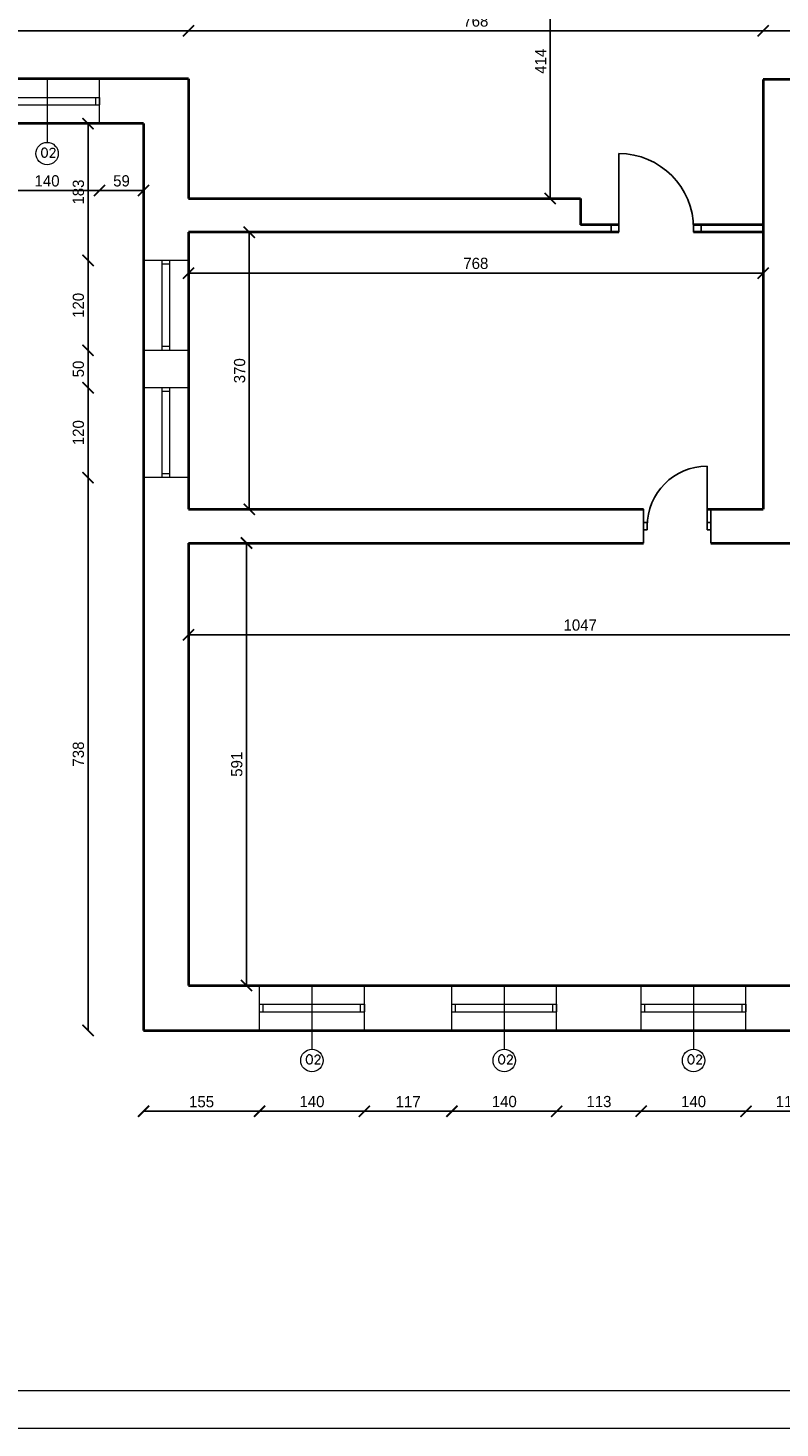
# Model space of a CAD drawing. Header units: millimetres. Extents: x 107252 to 132489, y 44218 to 60710.
# Tile 18 of 72: x 111584 to 112589, y 53128 to 54998. Entities that reach past the tile are written whole.
import ezdxf

# ---------------------------------------------------------------- set-up
doc = ezdxf.new("R2010")
doc.units = ezdxf.units.MM
for name, color, linetype, lineweight in [('cienka', 3, 'Continuous', 18), ('gruba', 1, 'Continuous', 40), ('wymiary', 252, 'Continuous', 15), ('średnia', 2, 'Continuous', 25)]:
    doc.layers.add(name, color=color, linetype=linetype, lineweight=lineweight)
doc.styles.add('ROMANS1', font='romans.shx', dxfattribs={"height": 15})
doc.styles.get("Standard").update_dxf_attribs({"font": 'GOTHIC.TTF'})
doc.dimstyles.new('secemin', dxfattribs={"dimtxt": 15, "dimasz": 15, "dimexe": 1.25, "dimexo": 0.625, "dimgap": 5, "dimtad": 1, "dimdec": 0, "dimtxsty": 'Standard', "dimblk": 'ARCHTICK', "dimcen": 0, "dimse1": 1, "dimse2": 1, "dimclrt": 256, "dimadec": 0, "dimazin": 0, "dimtfac": 1, "dimtdec": 0, "dimtmove": 0, "dimatfit": 3, "dimfxl": 1, "dimtfillclr": 250, "dimarcsym": 1})

# ---------------------------------------------------------------- blocks, each defined once
blk = doc.blocks.new('_ArchTick')
at = {"color": 0, "linetype": 'ByBlock', "const_width": 0.15}
blk.add_lwpolyline([(-0.5, -0.5), (0.5, 0.5)], dxfattribs=at)
blk = doc.blocks.new('*D184')
at = {"layer": 'Defpoints', "color": 0, "transparency": 16777216}
for p in [(112566.1, 54994.3), (114236.1, 54974.9), (112566.1, 54929.3)]:
    blk.add_point(p, dxfattribs=at)
at = {"layer": 'wymiary', "color": 0, "lineweight": -2, "transparency": 16777216}
blk.add_line((114236.1, 54994.3), (112566.1, 54994.3), dxfattribs=at)
at = {"layer": 'wymiary', "color": 0, "lineweight": -2, "transparency": 16777216, "xscale": 15, "yscale": 15, "zscale": 15, "rotation": 180}
blk.add_blockref('_ArchTick', (112566.1, 54994.3), dxfattribs=at)
at = {"layer": 'wymiary', "color": 0, "lineweight": -2, "transparency": 16777216, "xscale": 15, "yscale": 15, "zscale": 15}
blk.add_blockref('_ArchTick', (114236.1, 54994.3), dxfattribs=at)
at = {"layer": 'wymiary', "transparency": 16777216, "insert": (113401.1, 55007.2), "char_height": 15, "attachment_point": 5}
blk.add_mtext('1670', dxfattribs=at)
blk = doc.blocks.new('*D185')
at = {"layer": 'Defpoints', "color": 0, "transparency": 16777216}
for p in [(111798.1, 54994.3), (111798.1, 54930.3), (112566.1, 54929.3)]:
    blk.add_point(p, dxfattribs=at)
at = {"layer": 'wymiary', "color": 0, "lineweight": -2, "transparency": 16777216}
blk.add_line((112566.1, 54994.3), (111798.1, 54994.3), dxfattribs=at)
at = {"layer": 'wymiary', "color": 0, "lineweight": -2, "transparency": 16777216, "xscale": 15, "yscale": 15, "zscale": 15, "rotation": 180}
blk.add_blockref('_ArchTick', (111798.1, 54994.3), dxfattribs=at)
at = {"layer": 'wymiary', "color": 0, "lineweight": -2, "transparency": 16777216, "xscale": 15, "yscale": 15, "zscale": 15}
blk.add_blockref('_ArchTick', (112566.1, 54994.3), dxfattribs=at)
at = {"layer": 'wymiary', "transparency": 16777216, "insert": (112182.1, 55007.2), "char_height": 15, "attachment_point": 5}
blk.add_mtext('768', dxfattribs=at)
blk = doc.blocks.new('*D186')
at = {"layer": 'Defpoints', "color": 0, "transparency": 16777216}
for p in [(110718.1, 54994.3), (110718.1, 54994.3), (111798.1, 54930.3)]:
    blk.add_point(p, dxfattribs=at)
at = {"layer": 'wymiary', "color": 0, "lineweight": -2, "transparency": 16777216}
blk.add_line((111798.1, 54994.3), (110718.1, 54994.3), dxfattribs=at)
at = {"layer": 'wymiary', "color": 0, "lineweight": -2, "transparency": 16777216, "xscale": 15, "yscale": 15, "zscale": 15, "rotation": 180}
blk.add_blockref('_ArchTick', (110718.1, 54994.3), dxfattribs=at)
at = {"layer": 'wymiary', "color": 0, "lineweight": -2, "transparency": 16777216, "xscale": 15, "yscale": 15, "zscale": 15}
blk.add_blockref('_ArchTick', (111798.1, 54994.3), dxfattribs=at)
at = {"layer": 'wymiary', "transparency": 16777216, "insert": (111258.1, 55007.2), "char_height": 15, "attachment_point": 5}
blk.add_mtext('1080', dxfattribs=at)
blk = doc.blocks.new('*D189')
at = {"layer": 'Defpoints', "color": 0, "transparency": 16777216}
for p in [(112281.5, 55184.3), (112281.5, 54770.3), (112281.5, 54770.3)]:
    blk.add_point(p, dxfattribs=at)
at = {"layer": 'wymiary', "color": 0, "lineweight": -2, "transparency": 16777216}
blk.add_line((112281.5, 55184.3), (112281.5, 54770.3), dxfattribs=at)
at = {"layer": 'wymiary', "color": 0, "lineweight": -2, "transparency": 16777216, "xscale": 15, "yscale": 15, "zscale": 15}
for p, rotation in [((112281.5, 55184.3), 90), ((112281.5, 54770.3), 270)]:
    blk.add_blockref('_ArchTick', p, dxfattribs=dict(at, rotation=rotation))
at = {"layer": 'wymiary', "transparency": 16777216, "insert": (112268.8, 54953.6), "char_height": 15, "attachment_point": 5, "rotation": 90}
blk.add_mtext('414', dxfattribs=at)
blk = doc.blocks.new('*D200')
at = {"layer": 'Defpoints', "color": 0, "transparency": 16777216}
for p in [(111798.1, 54670.7), (112566.1, 54670.7), (112566.1, 54670.7)]:
    blk.add_point(p, dxfattribs=at)
at = {"layer": 'wymiary', "color": 0, "lineweight": -2, "transparency": 16777216}
blk.add_line((111798.1, 54670.7), (112566.1, 54670.7), dxfattribs=at)
at = {"layer": 'wymiary', "color": 0, "lineweight": -2, "transparency": 16777216, "xscale": 15, "yscale": 15, "zscale": 15, "rotation": 180}
blk.add_blockref('_ArchTick', (111798.1, 54670.7), dxfattribs=at)
at = {"layer": 'wymiary', "color": 0, "lineweight": -2, "transparency": 16777216, "xscale": 15, "yscale": 15, "zscale": 15}
blk.add_blockref('_ArchTick', (112566.1, 54670.7), dxfattribs=at)
at = {"layer": 'wymiary', "transparency": 16777216, "insert": (112182.1, 54683.6), "char_height": 15, "attachment_point": 5}
blk.add_mtext('768', dxfattribs=at)
blk = doc.blocks.new('*D201')
at = {"layer": 'Defpoints', "color": 0, "transparency": 16777216}
for p in [(112283.9, 54725.3), (111879.4, 54355.3), (112283.9, 54355.3)]:
    blk.add_point(p, dxfattribs=at)
at = {"layer": 'wymiary', "color": 0, "lineweight": -2, "transparency": 16777216}
blk.add_line((111879.4, 54725.3), (111879.4, 54355.3), dxfattribs=at)
at = {"layer": 'wymiary', "color": 0, "lineweight": -2, "transparency": 16777216, "xscale": 15, "yscale": 15, "zscale": 15}
for p, rotation in [((111879.4, 54725.3), 90), ((111879.4, 54355.3), 270)]:
    blk.add_blockref('_ArchTick', p, dxfattribs=dict(at, rotation=rotation))
at = {"layer": 'wymiary', "transparency": 16777216, "insert": (111866.5, 54540.3), "char_height": 15, "attachment_point": 5, "rotation": 90}
blk.add_mtext('370', dxfattribs=at)
blk = doc.blocks.new('*D202')
at = {"layer": 'Defpoints', "color": 0, "transparency": 16777216}
for p in [(111798.1, 54227.3), (112845.1, 54227.3), (112845.1, 54187.7)]:
    blk.add_point(p, dxfattribs=at)
at = {"layer": 'wymiary', "color": 0, "lineweight": -2, "transparency": 16777216}
blk.add_line((111798.1, 54187.7), (112845.1, 54187.7), dxfattribs=at)
at = {"layer": 'wymiary', "color": 0, "lineweight": -2, "transparency": 16777216, "xscale": 15, "yscale": 15, "zscale": 15, "rotation": 180}
blk.add_blockref('_ArchTick', (111798.1, 54187.7), dxfattribs=at)
at = {"layer": 'wymiary', "color": 0, "lineweight": -2, "transparency": 16777216, "xscale": 15, "yscale": 15, "zscale": 15}
blk.add_blockref('_ArchTick', (112845.1, 54187.7), dxfattribs=at)
at = {"layer": 'wymiary', "transparency": 16777216, "insert": (112321.6, 54200.6), "char_height": 15, "attachment_point": 5}
blk.add_mtext('1047', dxfattribs=at)
blk = doc.blocks.new('*D203')
at = {"layer": 'Defpoints', "color": 0, "transparency": 16777216}
for p in [(111875.6, 54310.3), (112102.1, 54310.3), (112094.4, 53719.3)]:
    blk.add_point(p, dxfattribs=at)
at = {"layer": 'wymiary', "color": 0, "lineweight": -2, "transparency": 16777216}
blk.add_line((111875.6, 53719.3), (111875.6, 54310.3), dxfattribs=at)
at = {"layer": 'wymiary', "color": 0, "lineweight": -2, "transparency": 16777216, "xscale": 15, "yscale": 15, "zscale": 15}
for p, rotation in [((111875.6, 54310.3), 90), ((111875.6, 53719.3), 270)]:
    blk.add_blockref('_ArchTick', p, dxfattribs=dict(at, rotation=rotation))
at = {"layer": 'wymiary', "transparency": 16777216, "insert": (111862.7, 54014.8), "char_height": 15, "attachment_point": 5, "rotation": 90}
blk.add_mtext('591', dxfattribs=at)
blk = doc.blocks.new('*D219')
at = {"layer": 'Defpoints', "color": 0, "transparency": 16777216}
for p in [(111539.1, 54870.3), (111679.1, 54870.3), (111679.1, 54781)]:
    blk.add_point(p, dxfattribs=at)
at = {"layer": 'wymiary', "color": 0, "lineweight": -2, "transparency": 16777216}
blk.add_line((111539.1, 54781), (111679.1, 54781), dxfattribs=at)
at = {"layer": 'wymiary', "color": 0, "lineweight": -2, "transparency": 16777216, "xscale": 15, "yscale": 15, "zscale": 15, "rotation": 180}
blk.add_blockref('_ArchTick', (111539.1, 54781), dxfattribs=at)
at = {"layer": 'wymiary', "color": 0, "lineweight": -2, "transparency": 16777216, "xscale": 15, "yscale": 15, "zscale": 15}
blk.add_blockref('_ArchTick', (111679.1, 54781), dxfattribs=at)
at = {"layer": 'wymiary', "transparency": 16777216, "insert": (111609.1, 54793.8), "char_height": 15, "attachment_point": 5}
blk.add_mtext('140', dxfattribs=at)
blk = doc.blocks.new('*D220')
at = {"layer": 'Defpoints', "color": 0, "transparency": 16777216}
for p in [(111679.1, 54870.3), (111738.1, 54870.3), (111738.1, 54781)]:
    blk.add_point(p, dxfattribs=at)
at = {"layer": 'wymiary', "color": 0, "lineweight": -2, "transparency": 16777216}
blk.add_line((111679.1, 54781), (111738.1, 54781), dxfattribs=at)
at = {"layer": 'wymiary', "color": 0, "lineweight": -2, "transparency": 16777216, "xscale": 15, "yscale": 15, "zscale": 15, "rotation": 180}
blk.add_blockref('_ArchTick', (111679.1, 54781), dxfattribs=at)
at = {"layer": 'wymiary', "color": 0, "lineweight": -2, "transparency": 16777216, "xscale": 15, "yscale": 15, "zscale": 15}
blk.add_blockref('_ArchTick', (111738.1, 54781), dxfattribs=at)
at = {"layer": 'wymiary', "transparency": 16777216, "insert": (111708.6, 54793.8), "char_height": 15, "attachment_point": 5}
blk.add_mtext('59', dxfattribs=at)
blk = doc.blocks.new('*D221')
at = {"layer": 'Defpoints', "color": 0, "transparency": 16777216}
for p in [(111738.1, 54870.3), (111663.9, 54687.6), (111738.1, 54687.6)]:
    blk.add_point(p, dxfattribs=at)
at = {"layer": 'wymiary', "color": 0, "lineweight": -2, "transparency": 16777216}
blk.add_line((111663.9, 54870.3), (111663.9, 54687.6), dxfattribs=at)
at = {"layer": 'wymiary', "color": 0, "lineweight": -2, "transparency": 16777216, "xscale": 15, "yscale": 15, "zscale": 15}
for p, rotation in [((111663.9, 54870.3), 90), ((111663.9, 54687.6), 270)]:
    blk.add_blockref('_ArchTick', p, dxfattribs=dict(at, rotation=rotation))
at = {"layer": 'wymiary', "transparency": 16777216, "insert": (111651, 54778.9), "char_height": 15, "attachment_point": 5, "rotation": 90}
blk.add_mtext('183', dxfattribs=at)
blk = doc.blocks.new('*D222')
at = {"layer": 'Defpoints', "color": 0, "transparency": 16777216}
for p in [(111738.1, 54687.6), (111663.9, 54567.6), (111738.1, 54567.6)]:
    blk.add_point(p, dxfattribs=at)
at = {"layer": 'wymiary', "color": 0, "lineweight": -2, "transparency": 16777216}
blk.add_line((111663.9, 54687.6), (111663.9, 54567.6), dxfattribs=at)
at = {"layer": 'wymiary', "color": 0, "lineweight": -2, "transparency": 16777216, "xscale": 15, "yscale": 15, "zscale": 15}
for p, rotation in [((111663.9, 54687.6), 90), ((111663.9, 54567.6), 270)]:
    blk.add_blockref('_ArchTick', p, dxfattribs=dict(at, rotation=rotation))
at = {"layer": 'wymiary', "transparency": 16777216, "insert": (111651, 54627.6), "char_height": 15, "attachment_point": 5, "rotation": 90}
blk.add_mtext('120', dxfattribs=at)
blk = doc.blocks.new('*D223')
at = {"layer": 'Defpoints', "color": 0, "transparency": 16777216}
for p in [(111738.1, 54567.6), (111663.9, 54517.6), (111738.1, 54517.6)]:
    blk.add_point(p, dxfattribs=at)
at = {"layer": 'wymiary', "color": 0, "lineweight": -2, "transparency": 16777216}
blk.add_line((111663.9, 54567.6), (111663.9, 54517.6), dxfattribs=at)
at = {"layer": 'wymiary', "color": 0, "lineweight": -2, "transparency": 16777216, "xscale": 15, "yscale": 15, "zscale": 15}
for p, rotation in [((111663.9, 54567.6), 90), ((111663.9, 54517.6), 270)]:
    blk.add_blockref('_ArchTick', p, dxfattribs=dict(at, rotation=rotation))
at = {"layer": 'wymiary', "transparency": 16777216, "insert": (111651, 54542.6), "char_height": 15, "attachment_point": 5, "rotation": 90}
blk.add_mtext('50', dxfattribs=at)
blk = doc.blocks.new('*D224')
at = {"layer": 'Defpoints', "color": 0, "transparency": 16777216}
for p in [(111738.1, 54517.6), (111663.9, 54397.6), (111738.1, 54397.6)]:
    blk.add_point(p, dxfattribs=at)
at = {"layer": 'wymiary', "color": 0, "lineweight": -2, "transparency": 16777216}
blk.add_line((111663.9, 54517.6), (111663.9, 54397.6), dxfattribs=at)
at = {"layer": 'wymiary', "color": 0, "lineweight": -2, "transparency": 16777216, "xscale": 15, "yscale": 15, "zscale": 15}
for p, rotation in [((111663.9, 54517.6), 90), ((111663.9, 54397.6), 270)]:
    blk.add_blockref('_ArchTick', p, dxfattribs=dict(at, rotation=rotation))
at = {"layer": 'wymiary', "transparency": 16777216, "insert": (111651, 54457.6), "char_height": 15, "attachment_point": 5, "rotation": 90}
blk.add_mtext('120', dxfattribs=at)
blk = doc.blocks.new('*D225')
at = {"layer": 'Defpoints', "color": 0, "transparency": 16777216}
for p in [(111738.1, 54397.6), (111663.9, 53659.3), (111738.1, 53659.3)]:
    blk.add_point(p, dxfattribs=at)
at = {"layer": 'wymiary', "color": 0, "lineweight": -2, "transparency": 16777216}
blk.add_line((111663.9, 54397.6), (111663.9, 53659.3), dxfattribs=at)
at = {"layer": 'wymiary', "color": 0, "lineweight": -2, "transparency": 16777216, "xscale": 15, "yscale": 15, "zscale": 15}
for p, rotation in [((111663.9, 54397.6), 90), ((111663.9, 53659.3), 270)]:
    blk.add_blockref('_ArchTick', p, dxfattribs=dict(at, rotation=rotation))
at = {"layer": 'wymiary', "transparency": 16777216, "insert": (111651, 54028.4), "char_height": 15, "attachment_point": 5, "rotation": 90}
blk.add_mtext('738', dxfattribs=at)
blk = doc.blocks.new('*D226')
at = {"layer": 'Defpoints', "color": 0, "transparency": 16777216}
for p in [(111738.1, 53625.1), (111893.1, 53625.1), (111893.1, 53551.4)]:
    blk.add_point(p, dxfattribs=at)
at = {"layer": 'wymiary', "color": 0, "lineweight": -2, "transparency": 16777216}
blk.add_line((111738.1, 53551.4), (111893.1, 53551.4), dxfattribs=at)
at = {"layer": 'wymiary', "color": 0, "lineweight": -2, "transparency": 16777216, "xscale": 15, "yscale": 15, "zscale": 15, "rotation": 180}
blk.add_blockref('_ArchTick', (111738.1, 53551.4), dxfattribs=at)
at = {"layer": 'wymiary', "color": 0, "lineweight": -2, "transparency": 16777216, "xscale": 15, "yscale": 15, "zscale": 15}
blk.add_blockref('_ArchTick', (111893.1, 53551.4), dxfattribs=at)
at = {"layer": 'wymiary', "transparency": 16777216, "insert": (111815.6, 53564.1), "char_height": 15, "attachment_point": 5}
blk.add_mtext('155', dxfattribs=at)
blk = doc.blocks.new('*D227')
at = {"layer": 'Defpoints', "color": 0, "transparency": 16777216}
for p in [(111893.1, 53625.1), (112033.1, 53625.1), (112033.1, 53551.4)]:
    blk.add_point(p, dxfattribs=at)
at = {"layer": 'wymiary', "color": 0, "lineweight": -2, "transparency": 16777216}
blk.add_line((111893.1, 53551.4), (112033.1, 53551.4), dxfattribs=at)
at = {"layer": 'wymiary', "color": 0, "lineweight": -2, "transparency": 16777216, "xscale": 15, "yscale": 15, "zscale": 15, "rotation": 180}
blk.add_blockref('_ArchTick', (111893.1, 53551.4), dxfattribs=at)
at = {"layer": 'wymiary', "color": 0, "lineweight": -2, "transparency": 16777216, "xscale": 15, "yscale": 15, "zscale": 15}
blk.add_blockref('_ArchTick', (112033.1, 53551.4), dxfattribs=at)
at = {"layer": 'wymiary', "transparency": 16777216, "insert": (111963.1, 53564.3), "char_height": 15, "attachment_point": 5}
blk.add_mtext('140', dxfattribs=at)
blk = doc.blocks.new('*D228')
at = {"layer": 'Defpoints', "color": 0, "transparency": 16777216}
for p in [(112033.1, 53625.1), (112150.1, 53625.1), (112150.1, 53551.4)]:
    blk.add_point(p, dxfattribs=at)
at = {"layer": 'wymiary', "color": 0, "lineweight": -2, "transparency": 16777216}
blk.add_line((112033.1, 53551.4), (112150.1, 53551.4), dxfattribs=at)
at = {"layer": 'wymiary', "color": 0, "lineweight": -2, "transparency": 16777216, "xscale": 15, "yscale": 15, "zscale": 15, "rotation": 180}
blk.add_blockref('_ArchTick', (112033.1, 53551.4), dxfattribs=at)
at = {"layer": 'wymiary', "color": 0, "lineweight": -2, "transparency": 16777216, "xscale": 15, "yscale": 15, "zscale": 15}
blk.add_blockref('_ArchTick', (112150.1, 53551.4), dxfattribs=at)
at = {"layer": 'wymiary', "transparency": 16777216, "insert": (112091.6, 53564.1), "char_height": 15, "attachment_point": 5}
blk.add_mtext('117', dxfattribs=at)
blk = doc.blocks.new('*D229')
at = {"layer": 'Defpoints', "color": 0, "transparency": 16777216}
for p in [(112150.1, 53625.1), (112290.1, 53625.1), (112290.1, 53551.4)]:
    blk.add_point(p, dxfattribs=at)
at = {"layer": 'wymiary', "color": 0, "lineweight": -2, "transparency": 16777216}
blk.add_line((112150.1, 53551.4), (112290.1, 53551.4), dxfattribs=at)
at = {"layer": 'wymiary', "color": 0, "lineweight": -2, "transparency": 16777216, "xscale": 15, "yscale": 15, "zscale": 15, "rotation": 180}
blk.add_blockref('_ArchTick', (112150.1, 53551.4), dxfattribs=at)
at = {"layer": 'wymiary', "color": 0, "lineweight": -2, "transparency": 16777216, "xscale": 15, "yscale": 15, "zscale": 15}
blk.add_blockref('_ArchTick', (112290.1, 53551.4), dxfattribs=at)
at = {"layer": 'wymiary', "transparency": 16777216, "insert": (112220.1, 53564.3), "char_height": 15, "attachment_point": 5}
blk.add_mtext('140', dxfattribs=at)
blk = doc.blocks.new('*D230')
at = {"layer": 'Defpoints', "color": 0, "transparency": 16777216}
for p in [(112290.1, 53625.1), (112403.1, 53625.1), (112403.1, 53551.4)]:
    blk.add_point(p, dxfattribs=at)
at = {"layer": 'wymiary', "color": 0, "lineweight": -2, "transparency": 16777216}
blk.add_line((112290.1, 53551.4), (112403.1, 53551.4), dxfattribs=at)
at = {"layer": 'wymiary', "color": 0, "lineweight": -2, "transparency": 16777216, "xscale": 15, "yscale": 15, "zscale": 15, "rotation": 180}
blk.add_blockref('_ArchTick', (112290.1, 53551.4), dxfattribs=at)
at = {"layer": 'wymiary', "color": 0, "lineweight": -2, "transparency": 16777216, "xscale": 15, "yscale": 15, "zscale": 15}
blk.add_blockref('_ArchTick', (112403.1, 53551.4), dxfattribs=at)
at = {"layer": 'wymiary', "transparency": 16777216, "insert": (112346.6, 53564.3), "char_height": 15, "attachment_point": 5}
blk.add_mtext('113', dxfattribs=at)
blk = doc.blocks.new('*D231')
at = {"layer": 'Defpoints', "color": 0, "transparency": 16777216}
for p in [(112403.1, 53625.1), (112543.1, 53625.1), (112543.1, 53551.4)]:
    blk.add_point(p, dxfattribs=at)
at = {"layer": 'wymiary', "color": 0, "lineweight": -2, "transparency": 16777216}
blk.add_line((112403.1, 53551.4), (112543.1, 53551.4), dxfattribs=at)
at = {"layer": 'wymiary', "color": 0, "lineweight": -2, "transparency": 16777216, "xscale": 15, "yscale": 15, "zscale": 15, "rotation": 180}
blk.add_blockref('_ArchTick', (112403.1, 53551.4), dxfattribs=at)
at = {"layer": 'wymiary', "color": 0, "lineweight": -2, "transparency": 16777216, "xscale": 15, "yscale": 15, "zscale": 15}
blk.add_blockref('_ArchTick', (112543.1, 53551.4), dxfattribs=at)
at = {"layer": 'wymiary', "transparency": 16777216, "insert": (112473.1, 53564.3), "char_height": 15, "attachment_point": 5}
blk.add_mtext('140', dxfattribs=at)
blk = doc.blocks.new('*D232')
at = {"layer": 'Defpoints', "color": 0, "transparency": 16777216}
for p in [(112543.1, 53625.1), (112656.1, 53625.1), (112656.1, 53551.4)]:
    blk.add_point(p, dxfattribs=at)
at = {"layer": 'wymiary', "color": 0, "lineweight": -2, "transparency": 16777216}
blk.add_line((112543.1, 53551.4), (112656.1, 53551.4), dxfattribs=at)
at = {"layer": 'wymiary', "color": 0, "lineweight": -2, "transparency": 16777216, "xscale": 15, "yscale": 15, "zscale": 15, "rotation": 180}
blk.add_blockref('_ArchTick', (112543.1, 53551.4), dxfattribs=at)
at = {"layer": 'wymiary', "color": 0, "lineweight": -2, "transparency": 16777216, "xscale": 15, "yscale": 15, "zscale": 15}
blk.add_blockref('_ArchTick', (112656.1, 53551.4), dxfattribs=at)
at = {"layer": 'wymiary', "transparency": 16777216, "insert": (112599.6, 53564.3), "char_height": 15, "attachment_point": 5}
blk.add_mtext('113', dxfattribs=at)

msp = doc.modelspace()

# ---------------------------------------------------------------- linework, layer by layer
at = {"layer": 'cienka'}
for p, q in [((111609.117, 54930.258), (111609.117, 54845.258)), ((111679.117, 54870.258), (111679.117, 54930.258)), ((111539.117, 54905.258), (111679.117, 54905.258)), ((111539.117, 54895.258), (111679.117, 54895.258)), ((111674.117, 54895.258), (111674.117, 54905.258)), ((111798.117, 54687.552), (111738.117, 54687.552)), ((111763.117, 54567.552), (111763.117, 54687.552)), ((111773.117, 54567.552), (111773.117, 54687.552)), ((111773.117, 54682.552), (111763.117, 54682.552)), ((111773.117, 54572.552), (111763.117, 54572.552)), ((111798.117, 54567.552), (111738.117, 54567.552)), ((111798.117, 54517.552), (111738.117, 54517.552)), ((111763.117, 54397.552), (111763.117, 54517.552)), ((111773.117, 54397.552), (111773.117, 54517.552)), ((111773.117, 54512.552), (111763.117, 54512.552)), ((111798.117, 54397.552), (111738.117, 54397.552)), ((111773.117, 54402.552), (111763.117, 54402.552)), ((111893.117, 53659.258), (111893.117, 53719.258)), ((111963.117, 53719.258), (111963.117, 53634.258)), ((112033.117, 53659.258), (112033.117, 53719.258)), ((112150.117, 53659.258), (112150.117, 53719.258)), ((112220.117, 53719.258), (112220.117, 53634.258)), ((112290.117, 53659.258), (112290.117, 53719.258)), ((112403.117, 53659.258), (112403.117, 53719.258)), ((112473.117, 53719.258), (112473.117, 53634.258)), ((112543.117, 53659.258), (112543.117, 53719.258)), ((111893.117, 53694.258), (112033.117, 53694.258)), ((111898.117, 53684.258), (111898.117, 53694.258)), ((112028.117, 53684.258), (112028.117, 53694.258)), ((112150.117, 53694.258), (112290.117, 53694.258)), ((112155.117, 53684.258), (112155.117, 53694.258)), ((112285.117, 53684.258), (112285.117, 53694.258)), ((112403.117, 53694.258), (112543.117, 53694.258)), ((112408.117, 53684.258), (112408.117, 53694.258)), ((112538.117, 53684.258), (112538.117, 53694.258)), ((111893.117, 53684.258), (112033.117, 53684.258)), ((112150.117, 53684.258), (112290.117, 53684.258)), ((112403.117, 53684.258), (112543.117, 53684.258)), ((109401.976, 53178.443), (115241.976, 53178.443)), ((109351.976, 53128.443), (115291.976, 53128.443)), ((109351.976, 53128.443), (115291.976, 53128.443))]:
    msp.add_line(p, q, dxfattribs=at)
for centre in [(111609.117, 54830.258), (111963.117, 53619.258), (112220.117, 53619.258), (112473.117, 53619.258)]:
    msp.add_circle(centre, 15, dxfattribs=at)
at = {"layer": 'gruba'}
for p, q in [((111798.117, 54930.258), (110213.117, 54930.258)), ((111798.117, 54930.258), (111798.117, 54770.258)), ((112750.117, 54929.258), (112566.117, 54929.258)), ((112566.117, 54929.258), (112566.117, 54725.258)), ((111738.117, 54870.258), (110153.117, 54870.258)), ((111738.117, 54870.258), (111738.117, 53659.258)), ((111798.117, 54770.258), (112322.117, 54770.258)), ((112322.117, 54770.258), (112322.117, 54735.258)), ((112373.168, 54725.258), (111798.117, 54725.258)), ((111798.117, 54725.258), (111798.117, 54355.258)), ((112373.168, 54735.258), (112322.117, 54735.258)), ((112566.117, 54735.258), (112473.168, 54735.258)), ((112566.117, 54725.258), (112473.168, 54725.258)), ((112566.117, 54725.258), (112566.117, 54355.258)), ((111798.117, 54355.258), (112406.117, 54355.258)), ((112491.117, 54355.258), (112566.117, 54355.258)), ((111798.117, 54310.258), (112406.117, 54310.258)), ((111798.117, 54310.258), (111798.117, 53719.258)), ((112496.117, 54310.258), (112566.117, 54310.258)), ((112566.117, 54310.258), (113141.117, 54310.258)), ((111798.117, 53719.258), (113141.117, 53719.258)), ((111738.117, 53659.258), (113201.117, 53659.258))]:
    msp.add_line(p, q, dxfattribs=at)
at = {"layer": 'średnia'}
for p, q in [((111679.117, 54895.258), (111679.117, 54905.258)), ((112373.168, 54730.258), (112373.168, 54830.258)), ((112363.168, 54735.258), (112363.168, 54725.258)), ((112363.168, 54735.258), (112373.168, 54735.258)), ((112363.168, 54725.258), (112373.168, 54725.258)), ((112373.168, 54735.258), (112373.168, 54725.258)), ((112473.168, 54735.258), (112473.168, 54725.258)), ((112483.168, 54735.258), (112473.168, 54735.258)), ((112483.168, 54725.258), (112473.168, 54725.258)), ((112483.168, 54735.258), (112483.168, 54725.258)), ((112491.117, 54332.758), (112491.117, 54412.758)), ((112406.117, 54355.258), (112406.117, 54310.258)), ((112496.117, 54355.258), (112496.117, 54310.258)), ((112411.117, 54337.758), (112406.117, 54337.758)), ((112411.117, 54332.758), (112411.117, 54337.758)), ((112411.117, 54332.758), (112411.117, 54327.758)), ((112491.117, 54332.758), (112491.117, 54337.758)), ((112491.117, 54337.758), (112496.117, 54337.758)), ((112491.117, 54332.758), (112491.117, 54327.758)), ((112411.117, 54327.758), (112406.117, 54327.758)), ((112491.117, 54327.758), (112496.117, 54327.758)), ((112033.117, 53684.258), (112033.117, 53694.258)), ((112290.117, 53684.258), (112290.117, 53694.258)), ((112543.117, 53684.258), (112543.117, 53694.258))]:
    msp.add_line(p, q, dxfattribs=at)
for centre, radius, start, end in [((112373.168, 54730.258), 100, 0, 90), ((112491.117, 54332.758), 80, 90, 180)]:
    msp.add_arc(centre, radius, start, end, dxfattribs=at)

# ---------------------------------------------------------------- texts
at = {"layer": 'cienka', "char_height": 12, "width": 362.40331, "attachment_point": 1, "style": 'ROMANS1'}
for insert in [(111599.983, 54837.549), (111953.983, 53626.549), (112210.983, 53626.549), (112463.983, 53626.549)]:
    msp.add_mtext('O2', dxfattribs=dict(at, insert=insert))

# ---------------------------------------------------------------- dimensions: what is measured, and where the dimension line sits
at = {"layer": 'wymiary'}
dim = msp.add_linear_dim(base=(112281.536, 54770.258), p1=(112281.536, 55184.258), p2=(112281.536, 54770.258), angle=90, dimstyle='secemin', dxfattribs=at)
dim.commit()
dim.dimension.update_dxf_attribs({"geometry": '*D189', "text_midpoint": (112281.536, 54953.632), "dimtype": 160})
for base, p1, p2, picture, middle in [((110718.117, 54994.274), (111798.117, 54930.258), (110718.117, 54994.274), '*D186', (111258.117, 55007.151)), ((111798.117, 54994.274), (112566.117, 54929.258), (111798.117, 54930.258), '*D185', (112182.117, 55007.151)), ((111679.117, 54780.968), (111539.117, 54870.258), (111679.117, 54870.258), '*D219', (111609.117, 54793.846)), ((111738.117, 54780.968), (111679.117, 54870.258), (111738.117, 54870.258), '*D220', (111708.617, 54793.846)), ((112033.117, 53551.433), (111893.117, 53625.084), (112033.117, 53625.084), '*D227', (111963.117, 53564.31)), ((112150.117, 53551.433), (112033.117, 53625.084), (112150.117, 53625.084), '*D228', (112091.617, 53564.122)), ((112290.117, 53551.433), (112150.117, 53625.084), (112290.117, 53625.084), '*D229', (112220.117, 53564.31)), ((112403.117, 53551.433), (112290.117, 53625.084), (112403.117, 53625.084), '*D230', (112346.617, 53564.31)), ((112543.117, 53551.433), (112403.117, 53625.084), (112543.117, 53625.084), '*D231', (112473.117, 53564.31)), ((112656.117, 53551.433), (112543.117, 53625.084), (112656.117, 53625.084), '*D232', (112599.617, 53564.31))]:
    dim = msp.add_linear_dim(base=base, p1=p1, p2=p2, dimstyle='secemin', override={"dimtmove": 1}, dxfattribs=at)
    dim.commit()
    dim.dimension.update_dxf_attribs({"geometry": picture, "text_midpoint": middle})
for base, p1, p2, picture, middle in [((112566.117, 54994.274), (114236.117, 54974.908), (112566.117, 54929.258), '*D184', (113401.117, 55007.151)), ((112566.117, 54670.674), (111798.117, 54670.674), (112566.117, 54670.674), '*D200', (112182.117, 54683.551)), ((112845.117, 54187.725), (111798.117, 54227.272), (112845.117, 54227.272), '*D202', (112321.617, 54200.602)), ((111893.117, 53551.433), (111738.117, 53625.084), (111893.117, 53625.084), '*D226', (111815.617, 53564.122))]:
    dim = msp.add_linear_dim(base=base, p1=p1, p2=p2, dimstyle='secemin', dxfattribs=at)
    dim.commit()
    dim.dimension.update_dxf_attribs({"geometry": picture, "text_midpoint": middle})
for base, p1, p2, picture, middle in [((111663.866, 54687.552), (111738.117, 54870.258), (111738.117, 54687.552), '*D221', (111650.989, 54778.905)), ((111879.39, 54355.258), (112283.852, 54725.258), (112283.852, 54355.258), '*D201', (111866.513, 54540.258)), ((111875.62, 54310.258), (112094.437, 53719.258), (112102.117, 54310.258), '*D203', (111862.743, 54014.758))]:
    dim = msp.add_linear_dim(base=base, p1=p1, p2=p2, angle=90, dimstyle='secemin', dxfattribs=at)
    dim.commit()
    dim.dimension.update_dxf_attribs({"geometry": picture, "text_midpoint": middle})
for base, p1, p2, picture, middle in [((111663.866, 54567.552), (111738.117, 54687.552), (111738.117, 54567.552), '*D222', (111650.989, 54627.552)), ((111663.866, 54517.552), (111738.117, 54567.552), (111738.117, 54517.552), '*D223', (111650.989, 54542.552)), ((111663.866, 54397.552), (111738.117, 54517.552), (111738.117, 54397.552), '*D224', (111650.989, 54457.552)), ((111663.866, 53659.258), (111738.117, 54397.552), (111738.117, 53659.258), '*D225', (111650.989, 54028.405))]:
    dim = msp.add_linear_dim(base=base, p1=p1, p2=p2, angle=90, dimstyle='secemin', override={"dimtmove": 1}, dxfattribs=at)
    dim.commit()
    dim.dimension.update_dxf_attribs({"geometry": picture, "text_midpoint": middle})

doc.saveas('drawing.dxf')
